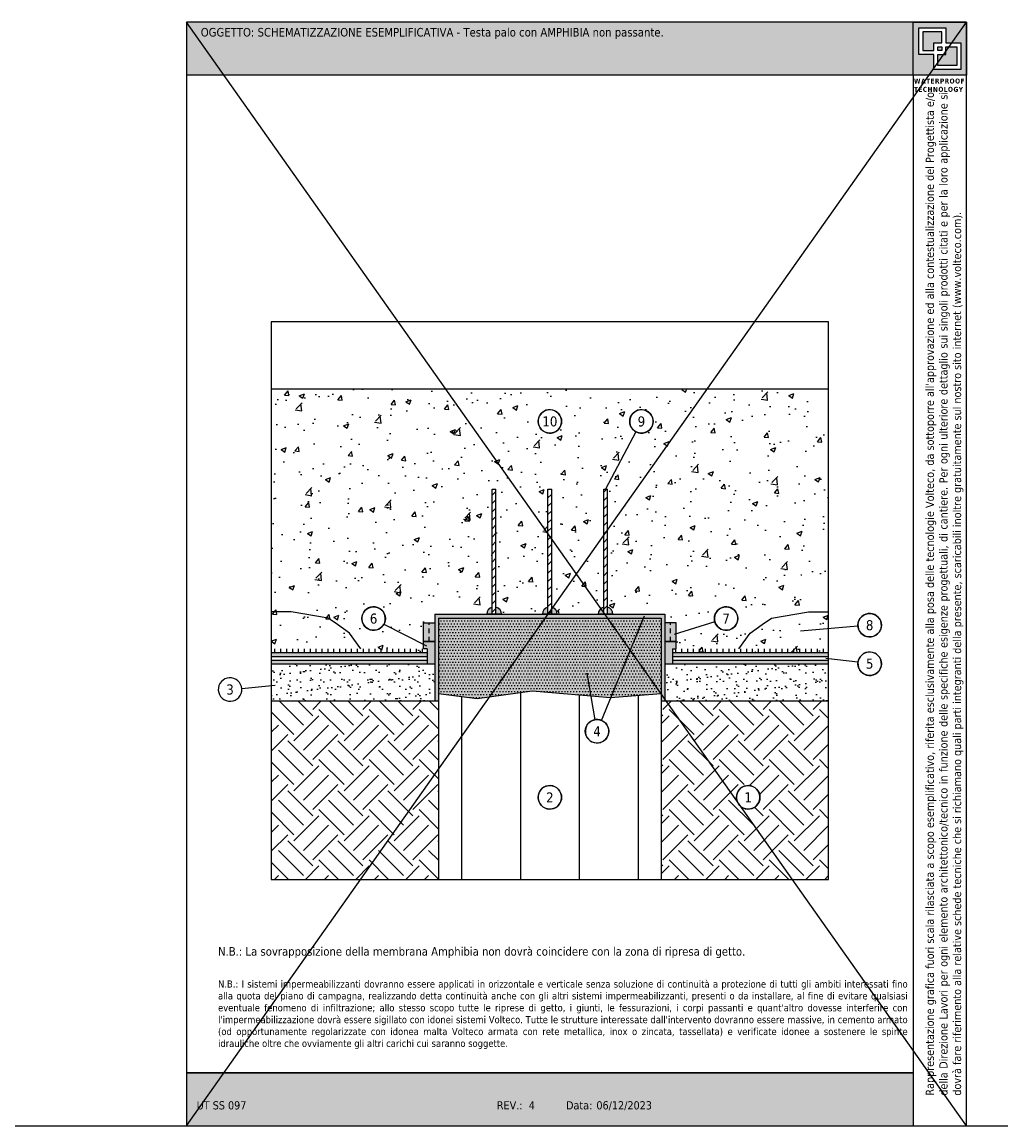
# Model space of a CAD drawing. Extents: x 80953 to 81082, y -8489 to -8459.
# Tile 4 of 5: x 81029 to 81056, y -8489 to -8459. Entities that reach past the tile are written whole.
import ezdxf
from ezdxf.enums import TextEntityAlignment as Align

# ---------------------------------------------------------------- set-up
doc = ezdxf.new("R2010")
doc.units = 0
doc.header["$LTSCALE"] = 25
doc.header["$MEASUREMENT"] = 0
doc.linetypes.add('CONTINUA', pattern=[0])
doc.linetypes.add('TRATTEGGIATA', pattern=[0.75, 0.5, -0.25])
doc.layers.get('0').update_dxf_attribs({"linetype": 'CONTINUOUS'})
doc.layers.add('0.4', color=7, linetype='CONTINUA', lineweight=30)
doc.layers.add('165', color=7, linetype='CONTINUA')
doc.layers.add('RISULTATO_HIDDEN_____3D_-_2D', color=7, linetype='CONTINUA')
doc.layers.add('contorno', color=6, linetype='CONTINUOUS', plot=False)
doc.layers.add('nascosto', color=7, linetype='CONTINUOUS', lineweight=25, plot=False)
doc.styles.add('Tahoma', font='tahoma.ttf', dxfattribs={"height": 0.35})

msp = doc.modelspace()

# ---------------------------------------------------------------- hatches: boundary and pattern name
h = msp.add_hatch()
h.set_pattern_fill('AR-CONC', color=256, scale=0.2)
h.set_pattern_definition([(50, (2e-07, 1e-07), (1.434520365, -0.12550427), [0.15, -1.65]), (355, (2e-07, 1e-07), (-0.277502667, 1.504384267), [0.12, -1.32]), (100.4514445, (0.1195, -0.0105), (1.157017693, 1.378879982), [0.127480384, -1.402284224]), (46.1842, (2e-07, 0.4), (2.13448266, -0.33103856), [0.225, -2.475]), (96.6356355, (0.1779, 0.3724), (1.86932389, 1.9482372), [0.191220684, -2.10342752]), (351.184164, (2e-07, 0.4), (1.86932389, 1.9482372), [0.18, -1.98]), (21, (0.2, 0.3), (1.193814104, -0.805237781), [0.15, -1.65]), (326, (0.2, 0.3), (0.486630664, 1.45030009), [0.12, -1.32]), (71.4514447, (0.2995, 0.2329), (1.680444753, 0.645062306), [0.12748038, -1.402284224]), (37.5, (2e-07, 1e-07), (0.0243197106, 0.6657877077), [0, -1.304, 0, -1.34, 0, -1.325]), (7.5, (2e-07, 1e-07), (0.526139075, 0.788823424), [0, -0.764, 0, -1.274, 0, -0.505]), (327.5, (-0.446, 1e-07), (1.0676448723, -0.0451097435), [0, -0.5, 0, -1.56, 0, -2.07]), (317.5, (-0.646, 1e-07), (1.166372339, 0.200209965), [0, -0.65, 0, -1.036, 0, -1.47])])
h.paths.add_polyline_path([(81042.069, -8471.758), (81042.169, -8471.758), (81042.169, -8474.935, -0.341999), (81042.319, -8475.129), (81043.419, -8475.129, -0.341999), (81043.569, -8474.935), (81043.569, -8471.758), (81043.669, -8471.758), (81043.669, -8474.935, -0.341999), (81043.819, -8475.129), (81044.919, -8475.129, -0.341999), (81045.069, -8474.935), (81045.069, -8471.758), (81045.119, -8471.758), (81045.936, -8470.218, -0.277474), (81045.768, -8469.939, -1.927188), (81046.191, -8470.237, -0.211032), (81045.936, -8470.218), (81045.119, -8471.758), (81045.169, -8471.758), (81045.169, -8474.935, -0.341999), (81045.319, -8475.129), (81046.719, -8475.129), (81046.719, -8475.36), (81047.019, -8475.36), (81047.019, -8475.655), (81048.061, -8475.336, -0.074258), (81048.047, -8475.244, -1.927188), (81048.47, -8475.541, -0.428135), (81048.061, -8475.336), (81047.019, -8475.655), (81047.019, -8476.06), (81046.919, -8476.06), (81046.919, -8476.16), (81051.119, -8476.16), (81051.119, -8469.06), (81036.119, -8469.06), (81036.119, -8476.16), (81040.319, -8476.16), (81040.319, -8476.06), (81040.219, -8476.06), (81040.219, -8475.935), (81039.149, -8475.398, -0.772315), (81038.557, -8475.244, -1.294808), (81039.149, -8475.398), (81040.219, -8475.935), (81040.219, -8475.36), (81040.519, -8475.36), (81040.519, -8475.129), (81041.919, -8475.129, -0.341999), (81042.069, -8474.935)])
h.paths.add_polyline_path([(81043.302, -8469.939, -1.927188), (81043.725, -8470.237, -0.518891)], flags=16)
h.paths.add_polyline_path([(81043.346, -8470.15), (81043.892, -8470.15), (81043.892, -8469.728), (81043.346, -8469.728)], flags=24)
h = msp.add_hatch()
h.set_pattern_fill('ANSI31', color=256, scale=0.05)
h.set_pattern_definition([(45, (76666.09493, -11044.21658), (-0.1122532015, 0.1122532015), [])])
h.paths.add_polyline_path([(81042.169, -8471.758), (81042.069, -8471.758), (81042.069, -8475.129), (81042.169, -8475.129)])
h.paths.add_polyline_path([(81043.669, -8471.758), (81043.569, -8471.758), (81043.569, -8475.129), (81043.669, -8475.129)])
h.paths.add_polyline_path([(81045.169, -8471.758), (81045.069, -8471.758), (81045.069, -8475.129), (81045.169, -8475.129)])
h = msp.add_hatch(color=146)
h.dxf.hatch_style = 1
h.paths.add_polyline_path([(81046.719, -8475.129), (81040.519, -8475.129), (81040.519, -8477.46), (81040.619, -8477.46), (81040.619, -8475.229), (81046.619, -8475.229), (81046.619, -8477.46), (81046.719, -8477.46)])
at = {"true_color": 0xf8991e}
h = msp.add_hatch(color=30, dxfattribs=at)
h.dxf.hatch_style = 1
h.paths.add_polyline_path([(81042.069, -8474.935, 0.341999), (81041.919, -8475.129), (81042.069, -8475.129)])
h.paths.add_polyline_path([(81042.169, -8474.935), (81042.169, -8475.129), (81042.319, -8475.129, 0.341999)])
h.paths.add_polyline_path([(81043.569, -8474.935, 0.341999), (81043.419, -8475.129), (81043.569, -8475.129)])
h.paths.add_polyline_path([(81043.669, -8474.935), (81043.669, -8475.129), (81043.819, -8475.129, 0.341999)])
h.paths.add_polyline_path([(81045.069, -8474.935, 0.341999), (81044.919, -8475.129), (81045.069, -8475.129)])
h.paths.add_polyline_path([(81045.169, -8474.935), (81045.169, -8475.129), (81045.319, -8475.129, 0.341999)])
at = {"linetype": 'CONTINUA', "true_color": 0xf8d731}
h = msp.add_hatch(color=40, dxfattribs=at)
h.dxf.hatch_style = 1
h.paths.add_polyline_path([(81040.369, -8475.36), (81040.369, -8475.86), (81040.519, -8475.86), (81040.519, -8475.36)])
h.paths.add_polyline_path([(81040.219, -8475.36), (81040.219, -8475.86), (81040.369, -8475.86), (81040.369, -8475.36)])
h = msp.add_hatch(color=253)
h.dxf.hatch_style = 1
h.paths.add_polyline_path([(81046.619, -8475.229), (81040.619, -8475.229), (81040.619, -8477.26), (81041.665, -8477.393), (81043.146, -8477.188), (81045.253, -8477.364), (81046.619, -8477.26)])
h = msp.add_hatch()
h.set_pattern_fill('DOTS', color=256, scale=0.05)
h.set_pattern_definition([(0, (76666.094925, -11045.14739), (0.0396875, 0.079375), [0, -0.079375])])
h.paths.add_polyline_path([(81046.619, -8475.229), (81040.619, -8475.229), (81040.619, -8477.26), (81041.665, -8477.393), (81043.146, -8477.188), (81045.253, -8477.364), (81046.619, -8477.26)])
h = msp.add_hatch(color=40, dxfattribs=at)
h.dxf.hatch_style = 1
h.paths.add_polyline_path([(81046.869, -8475.36), (81046.869, -8475.86), (81046.719, -8475.86), (81046.719, -8475.36)])
h.paths.add_polyline_path([(81047.019, -8475.36), (81047.019, -8475.86), (81046.869, -8475.86), (81046.869, -8475.36)])
h = msp.add_hatch()
h.set_pattern_fill('LINE', color=256, scale=0.05, angle=90)
h.set_pattern_definition([(90, (76805.5312, -11042.46031), (-0.15875, 1e-17), [])])
h.paths.add_polyline_path([(81046.919, -8476.06), (81046.919, -8476.16), (81051.119, -8476.16), (81051.119, -8476.06)])
h.paths.add_polyline_path([(81040.319, -8476.16), (81040.319, -8476.06), (81036.119, -8476.06), (81036.119, -8476.16)])
at = {"linetype": 'CONTINUA', "true_color": 0xf8991e}
h = msp.add_hatch(color=30, dxfattribs=at)
h.dxf.hatch_style = 1
h.paths.add_polyline_path([(81040.219, -8475.86), (81040.219, -8476.06), (81040.319, -8476.06), (81040.319, -8476.46), (81040.519, -8476.46), (81040.519, -8475.86)])
h = msp.add_hatch(color=30, dxfattribs=at)
h.dxf.hatch_style = 1
h.paths.add_polyline_path([(81047.019, -8475.86), (81047.019, -8476.06), (81046.919, -8476.06), (81046.919, -8476.46), (81046.719, -8476.46), (81046.719, -8475.86)])
h = msp.add_hatch(color=4)
h.dxf.hatch_style = 1
h.paths.add_polyline_path([(81046.919, -8476.16), (81046.919, -8476.26), (81051.119, -8476.26), (81051.119, -8476.16)])
h.paths.add_polyline_path([(81046.919, -8476.36), (81046.919, -8476.46), (81051.119, -8476.46), (81051.119, -8476.36)])
h.paths.add_polyline_path([(81040.319, -8476.26), (81040.319, -8476.16), (81036.119, -8476.16), (81036.119, -8476.26)])
h.paths.add_polyline_path([(81040.319, -8476.46), (81040.319, -8476.36), (81036.119, -8476.36), (81036.119, -8476.46)])
h = msp.add_hatch()
h.set_pattern_fill('AR-SAND', color=256, scale=0.008)
h.set_pattern_definition([(37.5, (76805.5312, -11042.4603), (-0.01280025, 0.39153059), [0, -0.308864, 0, -0.34544, 0, -0.3302]), (7.5, (76805.5312, -11042.4603), (0.359618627, 0.57346008), [0, -0.166624, 0, -0.278384, 0, -0.10668]), (327.5, (76805.28126, -11042.4603), (0.632793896, 0.001149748), [0, -0.1016, 0, -0.36576, 0, -0.47752]), (317.5, (76805.28126, -11042.4603), (0.61084516, 0.17834346), [0, -0.0508, 0, -0.239776, 0, -0.27432])])
h.paths.add_polyline_path([(81040.519, -8477.46), (81040.519, -8476.46), (81036.119, -8476.46), (81036.119, -8477.46)])
h.paths.add_polyline_path([(81046.719, -8476.46), (81046.719, -8477.46), (81051.119, -8477.46), (81051.119, -8476.46)])
h = msp.add_hatch()
h.set_pattern_fill('LINE', color=256, scale=0.5, angle=90)
h.set_pattern_definition([(90, (76666.095, -11045.1474), (-1.5875, 1e-16), [])])
h.paths.add_polyline_path([(81046.619, -8477.26), (81045.253, -8477.364), (81044.501, -8477.301), (81044.773, -8477.983, -0.530163), (81045.206, -8478.276, -0.31675), (81044.997, -8478.574, -0.518891), (81044.574, -8478.276, -0.307051), (81044.773, -8477.983), (81044.501, -8477.301), (81043.146, -8477.188), (81041.665, -8477.393), (81040.619, -8477.26), (81040.619, -8482.26), (81046.619, -8482.26)])
h.paths.add_polyline_path([(81043.725, -8480.351, -0.518891), (81043.302, -8480.054, -1.927188)], flags=16)
h.paths.add_polyline_path([(81043.448, -8480.26), (81043.789, -8480.26), (81043.789, -8479.847), (81043.448, -8479.847)], flags=8)
at = {"linetype": 'CONTINUA'}
h = msp.add_hatch(dxfattribs=at)
h.set_pattern_fill('EARTH', color=8, scale=0.15, angle=45, style=0)
h.set_pattern_definition([(45, (76666.0949, -11045.1474), (0, 1.34703842), [0.9525, -0.9525]), (45, (76665.8424, -11044.8948), (0, 1.34703842), [0.9525, -0.9525]), (45, (76665.5898, -11044.6423), (0, 1.34703842), [0.9525, -0.9525]), (135, (76665.5898, -11044.4739), (-1.34703842, 0), [0.9525, -0.9525]), (135, (76665.8424, -11044.2213), (-1.34703842, 0), [0.9525, -0.9525]), (135, (76666.0949, -11043.9687), (-1.34703842, 0), [0.9525, -0.9525])])
h.paths.add_polyline_path([(81051.119, -8477.46), (81046.619, -8477.46), (81046.619, -8482.26), (81051.119, -8482.26)])
h.paths.add_polyline_path([(81049.066, -8480.351, -0.518891), (81048.643, -8480.054, -1.927188)], flags=16)
h.paths.add_polyline_path([(81040.619, -8477.46), (81036.119, -8477.46), (81036.119, -8482.26), (81040.619, -8482.26)])
h.paths.add_polyline_path([(81048.79, -8480.257), (81049.128, -8480.257), (81049.128, -8479.851), (81048.79, -8479.851)], flags=8)
at = {"layer": '0.4'}
h = msp.add_hatch(color=252, dxfattribs=at)
h.dxf.hatch_style = 1
h.paths.add_polyline_path([(81054.834, -8459.195), (81053.403, -8459.195), (81053.403, -8460.625), (81054.834, -8460.625)])
h.paths.add_polyline_path([(81053.553, -8459.346), (81054.276, -8459.346), (81054.276, -8459.75), (81054.684, -8459.75), (81054.684, -8460.474), (81053.961, -8460.474), (81053.961, -8460.069), (81053.553, -8460.069)], flags=16)
h.paths.add_polyline_path([(81053.66, -8459.453), (81054.169, -8459.453), (81054.169, -8459.75), (81053.961, -8459.75), (81053.961, -8459.962), (81053.66, -8459.962)], flags=0)
h.paths.add_polyline_path([(81054.068, -8459.857), (81054.169, -8459.857), (81054.169, -8459.962), (81054.068, -8459.962)], flags=0)
h.paths.add_polyline_path([(81054.068, -8460.069), (81054.276, -8460.069), (81054.276, -8459.857), (81054.578, -8459.857), (81054.578, -8460.367), (81054.068, -8460.367)], flags=0)
h.paths.add_polyline_path([(81054.169, -8459.453), (81053.66, -8459.453), (81053.66, -8459.962), (81053.961, -8459.962), (81053.961, -8459.75), (81054.169, -8459.75)], flags=0)
h.paths.add_polyline_path([(81054.169, -8459.857), (81054.068, -8459.857), (81054.068, -8459.962), (81054.169, -8459.962)], flags=0)
h.paths.add_polyline_path([(81054.578, -8459.857), (81054.276, -8459.857), (81054.276, -8460.069), (81054.068, -8460.069), (81054.068, -8460.367), (81054.578, -8460.367)], flags=0)
h = msp.add_hatch(color=252, dxfattribs=at)
h.dxf.hatch_style = 1
h.paths.add_polyline_path([(81054.169, -8459.453), (81053.66, -8459.453), (81053.66, -8459.962), (81053.961, -8459.962), (81053.961, -8459.75), (81054.169, -8459.75)])
h.paths.add_polyline_path([(81054.169, -8459.857), (81054.068, -8459.857), (81054.068, -8459.962), (81054.169, -8459.962)], flags=17)
h.paths.add_polyline_path([(81054.578, -8459.857), (81054.276, -8459.857), (81054.276, -8460.069), (81054.068, -8460.069), (81054.068, -8460.367), (81054.578, -8460.367)])
at = {"layer": 'nascosto', "linetype": 'CONTINUA'}
h = msp.add_hatch(color=1, dxfattribs=at)
h.dxf.hatch_style = 1
h.paths.add_polyline_path([(81053.403, -8487.464), (81033.834, -8487.464), (81033.834, -8488.895), (81053.403, -8488.895)])
h.paths.add_polyline_path([(81053.403, -8459.195), (81033.834, -8459.195), (81033.834, -8460.625), (81053.403, -8460.625)])

# ---------------------------------------------------------------- linework, layer by layer
for p, q in [((81036.119, -8469.06), (81051.119, -8469.06)), ((81045.936, -8470.218), (81045.119, -8471.758)), ((81042.069, -8475.129), (81042.069, -8471.758)), ((81042.069, -8471.758), (81042.169, -8471.758)), ((81042.169, -8475.129), (81042.169, -8471.758)), ((81043.569, -8475.129), (81043.569, -8471.758)), ((81043.569, -8471.758), (81043.669, -8471.758)), ((81043.669, -8475.129), (81043.669, -8471.758)), ((81045.069, -8475.129), (81045.069, -8471.758)), ((81045.069, -8471.758), (81045.169, -8471.758)), ((81045.169, -8475.129), (81045.169, -8471.758)), ((81036.658, -8475.06), (81036.119, -8475.06)), ((81037.653, -8475.233), (81036.658, -8475.06)), ((81040.519, -8475.129), (81040.519, -8477.46)), ((81040.519, -8475.129), (81046.719, -8475.129)), ((81042.319, -8475.129), (81041.919, -8475.129)), ((81043.819, -8475.129), (81043.419, -8475.129)), ((81045.319, -8475.129), (81044.919, -8475.129)), ((81045.01, -8477.984), (81046.167, -8475.171)), ((81046.719, -8475.129), (81046.719, -8477.46)), ((81049.584, -8475.233), (81050.579, -8475.06)), ((81050.579, -8475.06), (81051.119, -8475.06)), ((81037.9, -8475.4), (81037.653, -8475.233)), ((81038.227, -8475.633), (81037.9, -8475.4)), ((81039.149, -8475.398), (81040.296, -8475.974)), ((81040.219, -8476.06), (81040.219, -8475.36)), ((81040.619, -8475.229), (81040.619, -8482.26)), ((81040.619, -8475.229), (81046.619, -8475.229)), ((81046.619, -8475.229), (81046.619, -8482.26)), ((81048.061, -8475.336), (81046.962, -8475.672)), ((81047.019, -8476.06), (81047.019, -8475.36)), ((81049.01, -8475.633), (81049.337, -8475.4)), ((81049.337, -8475.4), (81049.584, -8475.233)), ((81051.914, -8475.449), (81050.364, -8475.579)), ((81038.533, -8476.06), (81038.227, -8475.633)), ((81048.704, -8476.06), (81049.01, -8475.633)), ((81040.519, -8475.86), (81040.219, -8475.86)), ((81040.219, -8475.86), (81040.519, -8475.86)), ((81040.319, -8476.06), (81040.219, -8476.06)), ((81046.719, -8475.86), (81047.019, -8475.86)), ((81047.019, -8475.86), (81046.719, -8475.86)), ((81046.919, -8476.06), (81047.019, -8476.06)), ((81036.119, -8476.16), (81040.319, -8476.16)), ((81036.119, -8476.26), (81040.319, -8476.26)), ((81036.119, -8476.36), (81040.319, -8476.36)), ((81046.919, -8476.16), (81051.119, -8476.16)), ((81046.919, -8476.26), (81051.119, -8476.26)), ((81046.919, -8476.36), (81051.119, -8476.36)), ((81051.915, -8476.421), (81051.045, -8476.314)), ((81036.119, -8476.46), (81040.519, -8476.46)), ((81046.719, -8476.46), (81051.119, -8476.46)), ((81044.836, -8477.965), (81044.62, -8476.714)), ((81035.323, -8477.123), (81036.228, -8477.037)), ((81036.119, -8477.46), (81040.619, -8477.46)), ((81046.619, -8477.46), (81051.119, -8477.46))]:
    msp.add_line(p, q)
at = {"linetype": 'CONTINUA'}
for p, q in [((81040.219, -8475.36), (81040.519, -8475.36)), ((81047.019, -8475.36), (81046.719, -8475.36)), ((81027.834, -8488.895), (81033.834, -8488.895)), ((81054.834, -8488.895), (81060.834, -8488.895))]:
    msp.add_line(p, q, dxfattribs=at)
at = {"linetype": 'TRATTEGGIATA', "ltscale": 0.01}
for p, q in [((81040.369, -8475.86), (81040.369, -8475.36)), ((81046.869, -8475.86), (81046.869, -8475.36))]:
    msp.add_line(p, q, dxfattribs=at)
msp.add_lwpolyline([(81040.619, -8477.26), (81041.665, -8477.393), (81043.146, -8477.188), (81045.253, -8477.364), (81046.619, -8477.26)])
for centre in [(81043.619, -8469.939), (81046.084, -8469.939), (81038.874, -8475.244), (81048.364, -8475.244), (81052.229, -8475.422), (81052.229, -8476.459), (81044.89, -8478.276), (81043.619, -8480.054), (81048.959, -8480.054)]:
    msp.add_circle(centre, 0.316)
for centre, start, end in [((81042.119, -8475.129), 104.4775, 180), ((81042.119, -8475.129), 0, 75.5225), ((81043.619, -8475.129), 104.4775, 180), ((81043.619, -8475.129), 0, 75.5225), ((81045.119, -8475.129), 104.4775, 180), ((81045.119, -8475.129), 0, 75.5225)]:
    msp.add_arc(centre, 0.2, start, end)
at = {"layer": '165', "color": 7}
for p, q in [((81040.319, -8476.06), (81040.319, -8476.46)), ((81046.919, -8476.06), (81046.919, -8476.46)), ((81046.919, -8476.06), (81046.919, -8476.46))]:
    msp.add_line(p, q, dxfattribs=at)
at = {"layer": 'contorno', "color": 3}
for points in [[(81053.403, -8459.195), (81054.834, -8459.195), (81054.834, -8460.625), (81053.403, -8460.625)], [(81036.119, -8482.26), (81051.119, -8482.26), (81051.119, -8467.26), (81036.119, -8467.26)], [(81036.119, -8482.26), (81051.119, -8482.26), (81051.119, -8467.26), (81036.119, -8467.26)]]:
    msp.add_lwpolyline(points, close=True, dxfattribs=at)
at = {"layer": 'contorno', "color": 3, "linetype": 'CONTINUA'}
for points in [[(81054.276, -8459.75), (81054.684, -8459.75), (81054.684, -8460.474), (81053.961, -8460.474), (81053.961, -8460.069), (81053.553, -8460.069), (81053.553, -8459.346), (81054.276, -8459.346)], [(81054.169, -8459.75), (81054.169, -8459.453), (81053.66, -8459.453), (81053.66, -8459.962), (81053.961, -8459.962), (81053.961, -8459.75)], [(81054.068, -8459.962), (81054.068, -8459.857), (81054.169, -8459.857), (81054.169, -8459.962)], [(81054.068, -8460.069), (81054.276, -8460.069), (81054.276, -8459.857), (81054.578, -8459.857), (81054.578, -8460.367), (81054.068, -8460.367)]]:
    msp.add_lwpolyline(points, close=True, dxfattribs=at)
at = {"layer": 'nascosto', "color": 1, "linetype": 'CONTINUA'}
for p, q in [((81033.834, -8459.195), (81033.834, -8488.895)), ((81054.834, -8459.195), (81033.834, -8459.195)), ((81054.834, -8488.895), (81033.834, -8459.195)), ((81033.834, -8488.895), (81054.834, -8459.195)), ((81054.834, -8488.895), (81054.834, -8459.195)), ((81053.403, -8460.625), (81033.834, -8460.625)), ((81053.403, -8460.625), (81053.403, -8488.895)), ((81033.834, -8488.895), (81054.834, -8488.895))]:
    msp.add_line(p, q, dxfattribs=at)
at = {"layer": 'nascosto', "color": 3, "linetype": 'CONTINUA', "lineweight": 30}
msp.add_line((81053.403, -8487.464), (81033.834, -8487.464), dxfattribs=at)
at = {"layer": 'RISULTATO_HIDDEN_____3D_-_2D', "color": 7, "linetype": 'CONTINUA'}
for centre, start, end in [((81043.619, -8469.939), 289.6975, 289.0694), ((81046.084, -8469.939), 289.6975, 289.0694), ((81038.874, -8475.244), 250.9306, 250.3025), ((81048.364, -8475.244), 289.6975, 289.0694), ((81052.229, -8475.422), 289.6975, 289.0694), ((81052.229, -8476.459), 289.6975, 289.0694), ((81035.009, -8477.153), 250.9306, 250.3025), ((81044.89, -8478.276), 289.6975, 289.0694), ((81043.619, -8480.054), 289.6975, 289.0694), ((81048.959, -8480.054), 289.6975, 289.0694)]:
    msp.add_arc(centre, 0.316, start, end, dxfattribs=at)

# ---------------------------------------------------------------- texts
at = {"style": 'Tahoma'}
for s, p in [('UT SS 097', (81034.111, -8488.23)), ('REV.:', (81042.192, -8488.23)), (' 4', (81042.968, -8488.23)), ('Data:', (81044.055, -8488.23)), ('06/12/2023', (81044.872, -8488.23))]:
    msp.add_text(s, height=0.22, rotation=0.0017, dxfattribs=at).set_placement(p, align=Align.TOP_LEFT)
at = {"insert": (81034.221, -8459.353), "char_height": 0.23, "attachment_point": 1, "style": 'Tahoma'}
msp.add_mtext_dynamic_manual_height_columns('\\pxa0.83333,sm1.15,qj;OGGETTO: SCHEMATIZZAZIONE ESEMPLIFICATIVA - Testa palo con AMPHIBIA non passante.', width=19.87543, gutter_width=0, heights=[2.721], dxfattribs=at)
at = {"color": 252, "insert": (81053.422, -8460.714), "char_height": 0.13409, "attachment_point": 1, "style": 'Tahoma'}
msp.add_mtext_dynamic_manual_height_columns('{\\fTahoma|b1|i0|c0|p34;\\T1.1;WATERPROOF TECHNOLOGY}', width=1.63687, gutter_width=12.5, heights=[0], dxfattribs=at)
at = {"insert": (81053.738, -8488.08), "char_height": 0.22, "attachment_point": 1, "rotation": 90, "style": 'Tahoma'}
msp.add_mtext_dynamic_manual_height_columns("\\pxqj;Rappresentazione grafica fuori scala rilasciata a scopo esemplificativo, riferita esclusivamente alla posa delle tecnologie Volteco, da sottoporre all'approvazione ed alla contestualizzazione del Progettista e/o della Direzione Lavori per ogni elemento architettonico/tecnico in funzione delle specifiche esigenze progettuali, di cantiere. Per ogni ulteriore dettaglio sui singoli prodotti citati e per la loro applicazione si dovrà fare riferimento alla relative schede tecniche che si richiamano quali parti integranti della presente, scaricabili inoltre gratuitamente sul nostro sito internet (www.volteco.com).", width=26.9233, gutter_width=0, heights=[3.545], dxfattribs=at)
at = {"color": 1, "insert": (81034.686, -8484.084), "char_height": 0.23, "width": 18.51096, "attachment_point": 1, "style": 'Tahoma'}
msp.add_mtext('\\pxqj;{\\C256;N.B.: La sovrapposizione della membrana Amphibia non dovrà coincidere con la zona di ripresa di getto.}', dxfattribs=at)
at = {"insert": (81034.686, -8484.98), "char_height": 0.23, "width": 18.51096, "attachment_point": 1, "style": 'Tahoma'}
msp.add_mtext("\\pxqj;{\\H0.83333x;N.B.: I sistemi impermeabilizzanti dovranno essere applicati in orizzontale e verticale senza soluzione di continuità a protezione di tutti gli ambiti interessati fino alla quota del piano di campagna, realizzando detta continuità anche con gli altri sistemi impermeabilizzanti, presenti o da installare, al fine di evitare qualsiasi eventuale fenomeno di infiltrazione; allo stesso scopo tutte le riprese di getto, i giunti, le fessurazioni, i corpi passanti e quant'altro dovesse interferire con l'impermeabilizzazione dovrà essere sigillato con idonei sistemi Volteco. Tutte le strutture interessate dall'intervento dovranno essere massive, in cemento armato (od opportunamente regolarizzate con idonea malta Volteco armata con rete metallica, inox o zincata, tassellata) e verificate idonee a sostenere le spinte idrauliche oltre che ovviamente gli altri carichi cui saranno soggette.}", dxfattribs=at)
at = {"layer": 'RISULTATO_HIDDEN_____3D_-_2D', "color": 7, "style": 'Tahoma'}
for s, p in [('10', (81043.619, -8469.939)), ('9', (81046.084, -8469.939)), ('6', (81038.874, -8475.244)), ('7', (81048.364, -8475.244)), ('8', (81052.229, -8475.422)), ('5', (81052.229, -8476.459)), ('3', (81035.009, -8477.153)), ('4', (81044.89, -8478.276)), ('2', (81043.619, -8480.054)), ('1', (81048.959, -8480.054))]:
    msp.add_text(s, height=0.27, dxfattribs=at).set_placement(p, align=Align.MIDDLE)

doc.saveas('drawing.dxf')
